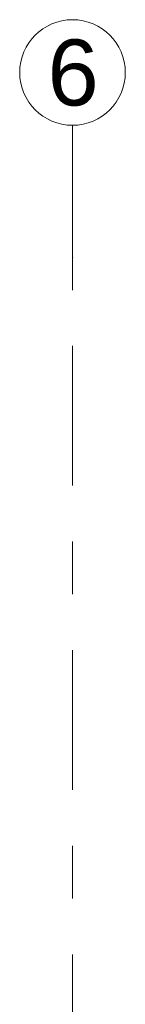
# Model space of a CAD drawing. Header units: metres. Extents: x -3.6 to 84.5, y -11 to 16.8.
# Tile 144 of 161: x 18.43 to 18.63, y 14.94 to 16.805. Entities that reach past the tile are written whole.
import ezdxf

# ---------------------------------------------------------------- set-up
doc = ezdxf.new("R2010")
doc.units = ezdxf.units.M
doc.header["$MEASUREMENT"] = 0
doc.linetypes.add('Strichlinie doppelt', pattern=[0.546806, 0.264583, -0.105833, 0.070556, -0.105833])
doc.layers.add('451 - Universal.Achsen Raster', color=7, linetype='Continuous')
doc.styles.add('ERSTELLTER_STIL_2', font='txt')

msp = doc.modelspace()

# ---------------------------------------------------------------- linework, layer by layer
at = {"layer": '451 - Universal.Achsen Raster', "color": 160, "linetype": 'Strichlinie doppelt', "lineweight": 9, "true_color": 0x3232ff}
for p, q in [((18.53, 16.355), (18.53, 16.605)), ((18.53, -10.585), (18.53, 16.355))]:
    msp.add_line(p, q, dxfattribs=at)
at = {"layer": '451 - Universal.Achsen Raster', "color": 160, "linetype": 'Continuous', "lineweight": 9, "true_color": 0x3232ff}
msp.add_circle((18.53, 16.705), 0.1, dxfattribs=at)
at = {"layer": '451 - Universal.Achsen Raster', "color": 160, "linetype": 'Strichlinie doppelt', "lineweight": 9, "true_color": 0x3232ff}
msp.add_point((18.53, 16.355), dxfattribs=at)
msp.add_point((18.53, 16.355), dxfattribs=at)

# ---------------------------------------------------------------- texts
at = {"layer": '451 - Universal.Achsen Raster', "color": 160, "lineweight": 9, "true_color": 0x3232ff, "insert": (18.4826, 16.7675), "char_height": 0.125, "attachment_point": 1, "style": 'ERSTELLTER_STIL_2'}
msp.add_mtext('\\A1;{\\pql;\\pt0;\\fArial|b0|i0|c0|p38;6}', dxfattribs=at)

doc.saveas('drawing.dxf')
